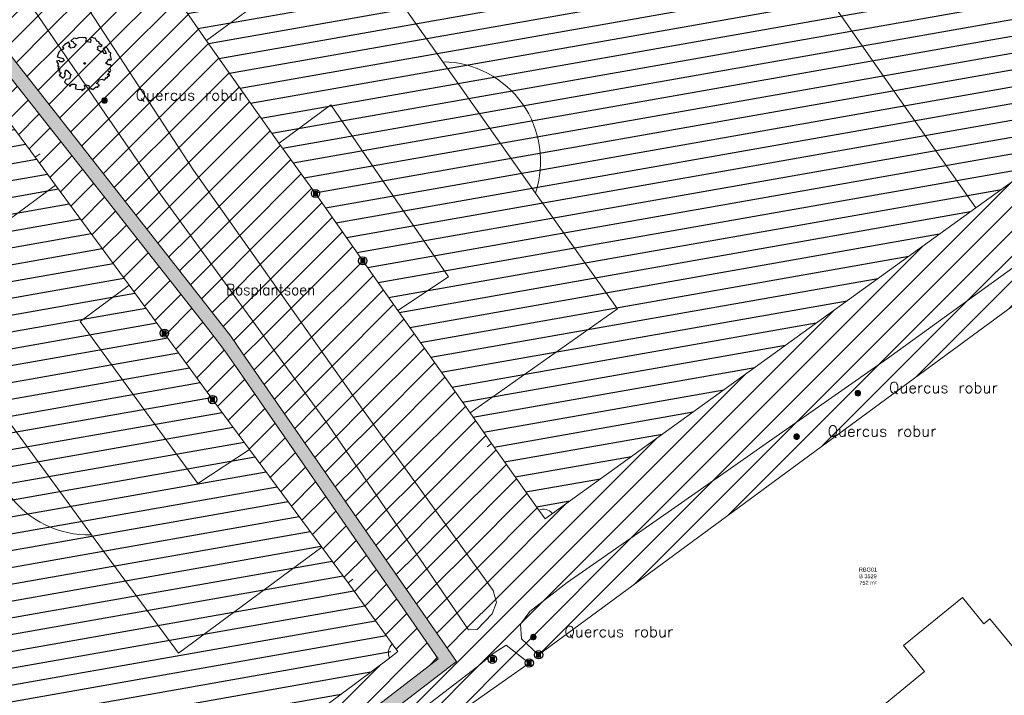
# Model space of a CAD drawing. Header units: metres. Extents: x 102852 to 107197, y 385458 to 392889.
# Tile 28 of 50: x 106858 to 106947, y 392603 to 392665. Entities that reach past the tile are written whole.
import ezdxf
from ezdxf.enums import TextEntityAlignment as Align

# ---------------------------------------------------------------- set-up
doc = ezdxf.new("R2010")
doc.units = ezdxf.units.M
for name, color, linetype, lineweight in [('0-BEPLANTING', 14, 'Continuous', 30), ('0-GRAS OM SPORTVELDEN', 2, 'Continuous', 30), ('0-GRAS SPORTVELDEN', 3, 'Continuous', 30), ('0-VERHARDING', 5, 'Continuous', 30), ('_alg-maatvoering', 7, 'Continuous', 0), ('B-WE-GR-BOOM-S', 90, 'Continuous', 30), ('B-WE-GR-STRUIK-G', 90, 'Continuous', 13), ('B-WE-IE-MEUBILAIR_WEGMEUBILAIR-S', 7, 'Continuous', 30), ('B-WE-KG-GRENS-T18', 10, 'Continuous', 13), ('B-WE-OG-TOPOGRAFIE_BEBOUWING-G', 8, 'Continuous', 13), ('B-WE-VH-KANTVERHARDING-G', 60, 'Continuous', 13), ('B-WE-VW-MARKERING_LANGS_STREEP_DOORGETROKKEN-G', 7, 'Continuous', 13), ('Bomen', 84, 'Continuous', 0), ('Boomsoort', 10, 'Continuous', 0), ('N-WE-IE-TERREINAFSCHEIDING_KUNSTMATIG_HEKWERK-G', 6, 'Continuous', 0), ('X-XX-AL-VERWIJZING-S', 7, 'Continuous', 30)]:
    doc.layers.add(name, color=color, linetype=linetype, lineweight=lineweight)
doc.styles.add('NLCS-ISO', font='NLCS-ISO.ttf')
doc.styles.add('NLCS-ISO-M200-T25', font='NLCS-ISO.ttf', dxfattribs={"height": 0.5})
doc.styles.add('NLCS-ISO-T25', font='NLCS-ISO.ttf')
doc.styles.add('Style-STANDARD', font='STANDARD.shx')
doc.styles.add('Style-txt', font='txt.shx')
pattern_1 = [(45, (0, 0), (-1.122532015, 1.122532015), [])]

# ---------------------------------------------------------------- blocks, each defined once
blk = doc.blocks.new('kadata_3')
at = {"layer": 'B-WE-OG-TOPOGRAFIE_BEBOUWING-G', "flags": 128}
blk.add_lwpolyline([(106944.939, 392609.802), (106942.993, 392612.188), (106937.646, 392607.827), (106939.568, 392605.47), (106934.626, 392601.439), (106937.27, 392598.18), (106940.44, 392594.311), (106945.33, 392598.3), (106947.39, 392595.74), (106952.84, 392600.21), (106950.76, 392602.74), (106951.3, 392603.19), (106950.03, 392604.73), (106945.482, 392610.245), (106944.939, 392609.802)], dxfattribs=at)
at = {"layer": 'B-WE-KG-GRENS-T18', "insert": (106934.437, 392614.108), "char_height": 0.36, "attachment_point": 5, "style": 'NLCS-ISO-T25'}
blk.add_mtext('\\fArial|b0|i0|c00|p39;RBG01\\PB 3529\\P752 m²', dxfattribs=at)
blk = doc.blocks.new('SIE-WEG_PAAL_VAST_8')
blk.add_hatch(color=256).paths.add_polyline_path([(-0.37, -0.37), (-0.37, 0.37), (0.37, 0.37), (0.37, -0.37)])
blk.add_circle((0, 0), 0.75)
blk.add_3dface([(0.37, 0.37), (-0.37, 0.37), (-0.37, -0.37), (0.37, -0.37)])
at = {"style": 'NLCS-ISO'}
blk.add_attdef('TYPE', (0, 0), '', height=1.75, dxfattribs=at)
blk = doc.blocks.new('SGR-BOOM_06_11')
at = {"linetype": 'Continuous', "flags": 128}
blk.add_lwpolyline([(2.7, 3.52), (2.53, 3.94), (2.2, 4.06), (1.94, 4.52), (1.27, 4.69), (0.86, 4.52), (1.11, 4.27), (1.06, 3.81), (0.23, 3.98), (0.35, 4.32), (0.18, 4.69), (-0.15, 4.61), (-0.49, 4.69), (-1.15, 4.65), (-1.49, 4.48), (-1.95, 4.57), (-2.54, 4.11), (-2.12, 3.9), (-1.99, 3.64), (-1.58, 3.44), (-1.99, 2.89), (-2.54, 2.77), (-2.92, 3.1), (-2.62, 3.22), (-2.87, 3.86), (-3.63, 3.43), (-4, 3.02), (-3.79, 2.85), (-4, 2.51), (-4.42, 2.35), (-4.72, 2.05), (-5.01, 1.21), (-3.88, 0.92), (-3.71, 0.54), (-4, 0.29), (-4.51, 0.29), (-4.6, 0.56), (-5.09, 0.38), (-4.76, -0.17), (-4.93, -0.38), (-4.72, -0.54), (-4.88, -1.01), (-4.53, -1.18), (-4.72, -1.55), (-4.42, -1.59), (-4.29, -1.71), (-4.62, -2.11), (-3.92, -2.68), (-3.67, -2.43), (-3.46, -1.97), (-3.63, -1.76), (-3.42, -1.17), (-3.12, -1.34), (-2.79, -1.76), (-2.5, -2.01), (-2.79, -2.81), (-3.42, -2.93), (-3.67, -3.39), (-3.33, -3.77), (-2.83, -3.9), (-2.77, -4.02), (-2.71, -4.15), (-2.33, -3.73), (-1.83, -3.73), (-1.57, -3.9), (-1.7, -4.27), (-1.7, -4.61), (-1.15, -4.74), (-0.61, -4.69), (-0.49, -4.94), (-0.23, -4.65), (0.1, -4.48), (-0.06, -4.01), (0.27, -3.9), (0.77, -4.02), (0.86, -4.61), (1.15, -4.57), (1.44, -4.74), (2.07, -4.23), (2.37, -4.36), (2.32, -4.15), (2.66, -3.98), (2.41, -3.73), (2.11, -3.64), (2.57, -3.23), (2.62, -2.98), (3.16, -2.85), (3.54, -3.06), (3.79, -2.81), (3.77, -2.63), (4.12, -2.63), (4.12, -2.39), (4.46, -2.26), (4.46, -2.05), (4.08, -2.05), (4.54, -1.59), (4.25, -1.42), (4.63, -1.55), (4.75, -1.26), (4.54, -0.92), (4.84, -0.46), (4.67, -0.25), (4.25, -0.25), (3.75, 0.08), (4.08, 0.29), (4.38, 0.84), (4.54, 0.59), (4.88, 0.71), (4.67, 1.43), (4.71, 1.89), (4.5, 1.97), (4.16, 2.64), (3.83, 3.01), (3.37, 2.6), (3.66, 2.43), (3.91, 1.8), (3.54, 1.72), (3.33, 2.14), (2.99, 2.05), (2.66, 2.31), (2.24, 2.51), (2.45, 2.68), (2.32, 2.93), (2.53, 3.18), (2.87, 3.06), (3.16, 3.23)], close=True, dxfattribs=at)
blk.add_circle((0, 0), 0.15)
at = {"style": 'NLCS-ISO-M200-T25'}
blk.add_attdef('TYPE', (0, 0), '', height=1.8, dxfattribs=at)
blk = doc.blocks.new('MPOLYGON_85')
at = {"layer": 'Bomen', "flags": 128}
for points in [[(106865.042, 392657.339), (106865.019, 392657.296), (106865.481, 392657.296)], [(106865.073, 392657.377), (106865.042, 392657.339), (106865.458, 392657.339)], [(106865.042, 392657.339), (106865.458, 392657.339), (106865.481, 392657.296)], [(106865.111, 392657.408), (106865.073, 392657.377), (106865.427, 392657.377)], [(106865.073, 392657.377), (106865.427, 392657.377), (106865.458, 392657.339)], [(106865.154, 392657.431), (106865.111, 392657.408), (106865.389, 392657.408)], [(106865.111, 392657.408), (106865.389, 392657.408), (106865.427, 392657.377)], [(106865.201, 392657.445), (106865.154, 392657.431), (106865.346, 392657.431)], [(106865.154, 392657.431), (106865.346, 392657.431), (106865.389, 392657.408)], [(106865.25, 392657.45), (106865.201, 392657.445), (106865.299, 392657.445)], [(106865.201, 392657.445), (106865.299, 392657.445), (106865.346, 392657.431)], [(106865.005, 392657.249), (106865, 392657.2), (106865.5, 392657.2)], [(106865, 392657.2), (106865.005, 392657.151), (106865.495, 392657.151)], [(106865, 392657.2), (106865.5, 392657.2), (106865.495, 392657.151)], [(106865.019, 392657.296), (106865.005, 392657.249), (106865.495, 392657.249)], [(106865.005, 392657.249), (106865.495, 392657.249), (106865.5, 392657.2)], [(106865.005, 392657.151), (106865.019, 392657.104), (106865.481, 392657.104)], [(106865.005, 392657.151), (106865.495, 392657.151), (106865.481, 392657.104)], [(106865.019, 392657.296), (106865.481, 392657.296), (106865.495, 392657.249)], [(106865.019, 392657.104), (106865.042, 392657.061), (106865.458, 392657.061)], [(106865.019, 392657.104), (106865.481, 392657.104), (106865.458, 392657.061)], [(106865.042, 392657.061), (106865.073, 392657.023), (106865.427, 392657.023)], [(106865.042, 392657.061), (106865.458, 392657.061), (106865.427, 392657.023)], [(106865.073, 392657.023), (106865.111, 392656.992), (106865.389, 392656.992)], [(106865.073, 392657.023), (106865.427, 392657.023), (106865.389, 392656.992)], [(106865.111, 392656.992), (106865.154, 392656.969), (106865.346, 392656.969)], [(106865.111, 392656.992), (106865.389, 392656.992), (106865.346, 392656.969)], [(106865.154, 392656.969), (106865.201, 392656.955), (106865.299, 392656.955)], [(106865.154, 392656.969), (106865.346, 392656.969), (106865.299, 392656.955)], [(106865.201, 392656.955), (106865.299, 392656.955), (106865.25, 392656.95)]]:
    blk.add_lwpolyline(points, close=True, dxfattribs=at)
at = {"layer": 'Bomen', "color": 74, "true_color": 0x55aa00, "flags": 128}
for points in [[(106865.019, 392657.296), (106865.042, 392657.339)], [(106865.042, 392657.339), (106865.073, 392657.377)], [(106865.073, 392657.377), (106865.111, 392657.408)], [(106865.111, 392657.408), (106865.154, 392657.431)], [(106865.154, 392657.431), (106865.201, 392657.445)], [(106865.201, 392657.445), (106865.25, 392657.45)], [(106865.25, 392657.45), (106865.299, 392657.445)], [(106865.299, 392657.445), (106865.346, 392657.431)], [(106865.346, 392657.431), (106865.389, 392657.408)], [(106865.389, 392657.408), (106865.427, 392657.377)], [(106865.427, 392657.377), (106865.458, 392657.339)], [(106865.458, 392657.339), (106865.481, 392657.296)], [(106865, 392657.2), (106865.005, 392657.249)], [(106865.005, 392657.151), (106865, 392657.2)], [(106865.005, 392657.249), (106865.019, 392657.296)], [(106865.019, 392657.104), (106865.005, 392657.151)], [(106865.042, 392657.061), (106865.019, 392657.104)], [(106865.073, 392657.023), (106865.042, 392657.061)], [(106865.111, 392656.992), (106865.073, 392657.023)], [(106865.154, 392656.969), (106865.111, 392656.992)], [(106865.201, 392656.955), (106865.154, 392656.969)], [(106865.25, 392656.95), (106865.201, 392656.955)], [(106865.299, 392656.955), (106865.25, 392656.95)], [(106865.346, 392656.969), (106865.299, 392656.955)], [(106865.389, 392656.992), (106865.346, 392656.969)], [(106865.427, 392657.023), (106865.389, 392656.992)], [(106865.458, 392657.061), (106865.427, 392657.023)], [(106865.481, 392657.104), (106865.458, 392657.061)], [(106865.481, 392657.296), (106865.495, 392657.249)], [(106865.495, 392657.151), (106865.481, 392657.104)], [(106865.495, 392657.249), (106865.5, 392657.2)], [(106865.5, 392657.2), (106865.495, 392657.151)]]:
    blk.add_lwpolyline(points, dxfattribs=at)
at = {"layer": 'Bomen'}
for points in [[(106865.042, 392657.339), (106865.019, 392657.296), (106865.481, 392657.296)], [(106865.073, 392657.377), (106865.042, 392657.339), (106865.458, 392657.339)], [(106865.042, 392657.339), (106865.458, 392657.339), (106865.481, 392657.296)], [(106865.111, 392657.408), (106865.073, 392657.377), (106865.427, 392657.377)], [(106865.073, 392657.377), (106865.427, 392657.377), (106865.458, 392657.339)], [(106865.154, 392657.431), (106865.111, 392657.408), (106865.389, 392657.408)], [(106865.111, 392657.408), (106865.389, 392657.408), (106865.427, 392657.377)], [(106865.201, 392657.445), (106865.154, 392657.431), (106865.346, 392657.431)], [(106865.154, 392657.431), (106865.346, 392657.431), (106865.389, 392657.408)], [(106865.25, 392657.45), (106865.201, 392657.445), (106865.299, 392657.445)], [(106865.201, 392657.445), (106865.299, 392657.445), (106865.346, 392657.431)], [(106865.005, 392657.249), (106865, 392657.2), (106865.5, 392657.2)], [(106865.019, 392657.296), (106865.005, 392657.249), (106865.495, 392657.249)], [(106865.005, 392657.249), (106865.495, 392657.249), (106865.5, 392657.2)], [(106865.019, 392657.296), (106865.481, 392657.296), (106865.495, 392657.249)]]:
    blk.add_solid(points, dxfattribs=at)
at = {"layer": 'Bomen', "extrusion": (0, 0, -1)}
for points in [[(-106865, 392657.2), (-106865.005, 392657.151), (-106865.495, 392657.151)], [(-106865, 392657.2), (-106865.5, 392657.2), (-106865.495, 392657.151)], [(-106865.005, 392657.151), (-106865.019, 392657.104), (-106865.481, 392657.104)], [(-106865.005, 392657.151), (-106865.495, 392657.151), (-106865.481, 392657.104)], [(-106865.019, 392657.104), (-106865.042, 392657.061), (-106865.458, 392657.061)], [(-106865.019, 392657.104), (-106865.481, 392657.104), (-106865.458, 392657.061)], [(-106865.042, 392657.061), (-106865.073, 392657.023), (-106865.427, 392657.023)], [(-106865.042, 392657.061), (-106865.458, 392657.061), (-106865.427, 392657.023)], [(-106865.073, 392657.023), (-106865.111, 392656.992), (-106865.389, 392656.992)], [(-106865.073, 392657.023), (-106865.427, 392657.023), (-106865.389, 392656.992)], [(-106865.111, 392656.992), (-106865.154, 392656.969), (-106865.346, 392656.969)], [(-106865.111, 392656.992), (-106865.389, 392656.992), (-106865.346, 392656.969)], [(-106865.154, 392656.969), (-106865.201, 392656.955), (-106865.299, 392656.955)], [(-106865.154, 392656.969), (-106865.346, 392656.969), (-106865.299, 392656.955)], [(-106865.201, 392656.955), (-106865.299, 392656.955), (-106865.25, 392656.95)]]:
    blk.add_solid(points, dxfattribs=at)
blk = doc.blocks.new('MPOLYGON_144')
at = {"layer": 'Bomen', "flags": 128}
for points in [[(106903.87, 392608.647), (106903.865, 392608.598), (106904.365, 392608.598)], [(106903.865, 392608.598), (106903.87, 392608.55), (106904.36, 392608.55)], [(106903.865, 392608.598), (106904.365, 392608.598), (106904.36, 392608.55)], [(106903.884, 392608.694), (106903.87, 392608.647), (106904.36, 392608.647)], [(106903.87, 392608.647), (106904.36, 392608.647), (106904.365, 392608.598)], [(106903.87, 392608.55), (106903.884, 392608.503), (106904.346, 392608.503)], [(106903.87, 392608.55), (106904.36, 392608.55), (106904.346, 392608.503)], [(106903.907, 392608.737), (106903.884, 392608.694), (106904.346, 392608.694)], [(106903.884, 392608.694), (106904.346, 392608.694), (106904.36, 392608.647)], [(106903.884, 392608.503), (106903.907, 392608.46), (106904.323, 392608.46)], [(106903.884, 392608.503), (106904.346, 392608.503), (106904.323, 392608.46)], [(106903.938, 392608.775), (106903.907, 392608.737), (106904.323, 392608.737)], [(106903.907, 392608.737), (106904.323, 392608.737), (106904.346, 392608.694)], [(106903.907, 392608.46), (106903.938, 392608.422), (106904.292, 392608.422)], [(106903.907, 392608.46), (106904.323, 392608.46), (106904.292, 392608.422)], [(106903.976, 392608.806), (106903.938, 392608.775), (106904.292, 392608.775)], [(106903.938, 392608.775), (106904.292, 392608.775), (106904.323, 392608.737)], [(106903.938, 392608.422), (106903.976, 392608.391), (106904.254, 392608.391)], [(106903.938, 392608.422), (106904.292, 392608.422), (106904.254, 392608.391)], [(106904.02, 392608.829), (106903.976, 392608.806), (106904.254, 392608.806)], [(106903.976, 392608.806), (106904.254, 392608.806), (106904.292, 392608.775)], [(106903.976, 392608.391), (106904.02, 392608.368), (106904.211, 392608.368)], [(106903.976, 392608.391), (106904.254, 392608.391), (106904.211, 392608.368)], [(106904.066, 392608.844), (106904.02, 392608.829), (106904.211, 392608.829)], [(106904.02, 392608.829), (106904.211, 392608.829), (106904.254, 392608.806)], [(106904.02, 392608.368), (106904.066, 392608.353), (106904.164, 392608.353)], [(106904.02, 392608.368), (106904.211, 392608.368), (106904.164, 392608.353)], [(106904.115, 392608.848), (106904.066, 392608.844), (106904.164, 392608.844)], [(106904.066, 392608.844), (106904.164, 392608.844), (106904.211, 392608.829)], [(106904.066, 392608.353), (106904.164, 392608.353), (106904.115, 392608.348)]]:
    blk.add_lwpolyline(points, close=True, dxfattribs=at)
at = {"layer": 'Bomen', "color": 74, "true_color": 0x55aa00, "flags": 128}
for points in [[(106903.865, 392608.598), (106903.87, 392608.647)], [(106903.87, 392608.55), (106903.865, 392608.598)], [(106903.87, 392608.647), (106903.884, 392608.694)], [(106903.884, 392608.503), (106903.87, 392608.55)], [(106903.884, 392608.694), (106903.907, 392608.737)], [(106903.907, 392608.46), (106903.884, 392608.503)], [(106903.907, 392608.737), (106903.938, 392608.775)], [(106903.938, 392608.422), (106903.907, 392608.46)], [(106903.938, 392608.775), (106903.976, 392608.806)], [(106903.976, 392608.391), (106903.938, 392608.422)], [(106903.976, 392608.806), (106904.02, 392608.829)], [(106904.02, 392608.368), (106903.976, 392608.391)], [(106904.02, 392608.829), (106904.066, 392608.844)], [(106904.066, 392608.353), (106904.02, 392608.368)], [(106904.066, 392608.844), (106904.115, 392608.848)], [(106904.115, 392608.348), (106904.066, 392608.353)], [(106904.115, 392608.848), (106904.164, 392608.844)], [(106904.164, 392608.353), (106904.115, 392608.348)], [(106904.164, 392608.844), (106904.211, 392608.829)], [(106904.211, 392608.368), (106904.164, 392608.353)], [(106904.211, 392608.829), (106904.254, 392608.806)], [(106904.254, 392608.391), (106904.211, 392608.368)], [(106904.254, 392608.806), (106904.292, 392608.775)], [(106904.292, 392608.422), (106904.254, 392608.391)], [(106904.292, 392608.775), (106904.323, 392608.737)], [(106904.323, 392608.46), (106904.292, 392608.422)], [(106904.323, 392608.737), (106904.346, 392608.694)], [(106904.346, 392608.503), (106904.323, 392608.46)], [(106904.346, 392608.694), (106904.36, 392608.647)], [(106904.36, 392608.55), (106904.346, 392608.503)], [(106904.36, 392608.647), (106904.365, 392608.598)], [(106904.365, 392608.598), (106904.36, 392608.55)]]:
    blk.add_lwpolyline(points, dxfattribs=at)
at = {"layer": 'Bomen'}
for points in [[(106903.87, 392608.647), (106903.865, 392608.598), (106904.365, 392608.598)], [(106903.884, 392608.694), (106903.87, 392608.647), (106904.36, 392608.647)], [(106903.87, 392608.647), (106904.36, 392608.647), (106904.365, 392608.598)], [(106903.907, 392608.737), (106903.884, 392608.694), (106904.346, 392608.694)], [(106903.884, 392608.694), (106904.346, 392608.694), (106904.36, 392608.647)], [(106903.938, 392608.775), (106903.907, 392608.737), (106904.323, 392608.737)], [(106903.907, 392608.737), (106904.323, 392608.737), (106904.346, 392608.694)], [(106903.976, 392608.806), (106903.938, 392608.775), (106904.292, 392608.775)], [(106903.938, 392608.775), (106904.292, 392608.775), (106904.323, 392608.737)], [(106904.02, 392608.829), (106903.976, 392608.806), (106904.254, 392608.806)], [(106903.976, 392608.806), (106904.254, 392608.806), (106904.292, 392608.775)], [(106904.066, 392608.844), (106904.02, 392608.829), (106904.211, 392608.829)], [(106904.02, 392608.829), (106904.211, 392608.829), (106904.254, 392608.806)], [(106904.115, 392608.848), (106904.066, 392608.844), (106904.164, 392608.844)], [(106904.066, 392608.844), (106904.164, 392608.844), (106904.211, 392608.829)]]:
    blk.add_solid(points, dxfattribs=at)
at = {"layer": 'Bomen', "extrusion": (0, 0, -1)}
for points in [[(-106903.865, 392608.598), (-106903.87, 392608.55), (-106904.36, 392608.55)], [(-106903.865, 392608.598), (-106904.365, 392608.598), (-106904.36, 392608.55)], [(-106903.87, 392608.55), (-106903.884, 392608.503), (-106904.346, 392608.503)], [(-106903.87, 392608.55), (-106904.36, 392608.55), (-106904.346, 392608.503)], [(-106903.884, 392608.503), (-106903.907, 392608.46), (-106904.323, 392608.46)], [(-106903.884, 392608.503), (-106904.346, 392608.503), (-106904.323, 392608.46)], [(-106903.907, 392608.46), (-106903.938, 392608.422), (-106904.292, 392608.422)], [(-106903.907, 392608.46), (-106904.323, 392608.46), (-106904.292, 392608.422)], [(-106903.938, 392608.422), (-106903.976, 392608.391), (-106904.254, 392608.391)], [(-106903.938, 392608.422), (-106904.292, 392608.422), (-106904.254, 392608.391)], [(-106903.976, 392608.391), (-106904.02, 392608.368), (-106904.211, 392608.368)], [(-106903.976, 392608.391), (-106904.254, 392608.391), (-106904.211, 392608.368)], [(-106904.02, 392608.368), (-106904.066, 392608.353), (-106904.164, 392608.353)], [(-106904.02, 392608.368), (-106904.211, 392608.368), (-106904.164, 392608.353)], [(-106904.066, 392608.353), (-106904.164, 392608.353), (-106904.115, 392608.348)]]:
    blk.add_solid(points, dxfattribs=at)
blk = doc.blocks.new('MPOLYGON_145')
at = {"layer": 'Bomen', "flags": 128}
for points in [[(106927.968, 392627.004), (106927.919, 392626.999), (106928.016, 392626.999)], [(106927.722, 392626.803), (106927.718, 392626.754), (106928.218, 392626.754)], [(106927.718, 392626.754), (106927.722, 392626.705), (106928.213, 392626.705)], [(106927.718, 392626.754), (106928.218, 392626.754), (106928.213, 392626.705)], [(106927.737, 392626.849), (106927.722, 392626.803), (106928.213, 392626.803)], [(106927.722, 392626.803), (106928.213, 392626.803), (106928.218, 392626.754)], [(106927.722, 392626.705), (106927.737, 392626.658), (106928.199, 392626.658)], [(106927.722, 392626.705), (106928.213, 392626.705), (106928.199, 392626.658)], [(106927.76, 392626.893), (106927.737, 392626.849), (106928.199, 392626.849)], [(106927.737, 392626.849), (106928.199, 392626.849), (106928.213, 392626.803)], [(106927.737, 392626.658), (106927.76, 392626.615), (106928.176, 392626.615)], [(106927.737, 392626.658), (106928.199, 392626.658), (106928.176, 392626.615)], [(106927.791, 392626.931), (106927.76, 392626.893), (106928.176, 392626.893)], [(106927.76, 392626.893), (106928.176, 392626.893), (106928.199, 392626.849)], [(106927.76, 392626.615), (106927.791, 392626.577), (106928.144, 392626.577)], [(106927.76, 392626.615), (106928.176, 392626.615), (106928.144, 392626.577)], [(106927.829, 392626.962), (106927.791, 392626.931), (106928.144, 392626.931)], [(106927.791, 392626.931), (106928.144, 392626.931), (106928.176, 392626.893)], [(106927.791, 392626.577), (106927.829, 392626.546), (106928.107, 392626.546)], [(106927.791, 392626.577), (106928.144, 392626.577), (106928.107, 392626.546)], [(106927.872, 392626.985), (106927.829, 392626.962), (106928.107, 392626.962)], [(106927.829, 392626.962), (106928.107, 392626.962), (106928.144, 392626.931)], [(106927.829, 392626.546), (106927.872, 392626.523), (106928.063, 392626.523)], [(106927.829, 392626.546), (106928.107, 392626.546), (106928.063, 392626.523)], [(106927.919, 392626.999), (106927.872, 392626.985), (106928.063, 392626.985)], [(106927.872, 392626.985), (106928.063, 392626.985), (106928.107, 392626.962)], [(106927.872, 392626.523), (106927.919, 392626.509), (106928.016, 392626.509)], [(106927.872, 392626.523), (106928.063, 392626.523), (106928.016, 392626.509)], [(106927.919, 392626.999), (106928.016, 392626.999), (106928.063, 392626.985)], [(106927.919, 392626.509), (106928.016, 392626.509), (106927.968, 392626.504)]]:
    blk.add_lwpolyline(points, close=True, dxfattribs=at)
at = {"layer": 'Bomen', "color": 74, "true_color": 0x55aa00, "flags": 128}
for points in [[(106927.919, 392626.999), (106927.968, 392627.004)], [(106927.968, 392627.004), (106928.016, 392626.999)], [(106927.718, 392626.754), (106927.722, 392626.803)], [(106927.722, 392626.705), (106927.718, 392626.754)], [(106927.722, 392626.803), (106927.737, 392626.849)], [(106927.737, 392626.658), (106927.722, 392626.705)], [(106927.737, 392626.849), (106927.76, 392626.893)], [(106927.76, 392626.615), (106927.737, 392626.658)], [(106927.76, 392626.893), (106927.791, 392626.931)], [(106927.791, 392626.577), (106927.76, 392626.615)], [(106927.791, 392626.931), (106927.829, 392626.962)], [(106927.829, 392626.546), (106927.791, 392626.577)], [(106927.829, 392626.962), (106927.872, 392626.985)], [(106927.872, 392626.523), (106927.829, 392626.546)], [(106927.872, 392626.985), (106927.919, 392626.999)], [(106927.919, 392626.509), (106927.872, 392626.523)], [(106927.968, 392626.504), (106927.919, 392626.509)], [(106928.016, 392626.509), (106927.968, 392626.504)], [(106928.016, 392626.999), (106928.063, 392626.985)], [(106928.063, 392626.523), (106928.016, 392626.509)], [(106928.063, 392626.985), (106928.107, 392626.962)], [(106928.107, 392626.546), (106928.063, 392626.523)], [(106928.107, 392626.962), (106928.144, 392626.931)], [(106928.144, 392626.577), (106928.107, 392626.546)], [(106928.144, 392626.931), (106928.176, 392626.893)], [(106928.176, 392626.615), (106928.144, 392626.577)], [(106928.176, 392626.893), (106928.199, 392626.849)], [(106928.199, 392626.658), (106928.176, 392626.615)], [(106928.199, 392626.849), (106928.213, 392626.803)], [(106928.213, 392626.705), (106928.199, 392626.658)], [(106928.213, 392626.803), (106928.218, 392626.754)], [(106928.218, 392626.754), (106928.213, 392626.705)]]:
    blk.add_lwpolyline(points, dxfattribs=at)
at = {"layer": 'Bomen'}
for points in [[(106927.968, 392627.004), (106927.919, 392626.999), (106928.016, 392626.999)], [(106927.722, 392626.803), (106927.718, 392626.754), (106928.218, 392626.754)], [(106927.737, 392626.849), (106927.722, 392626.803), (106928.213, 392626.803)], [(106927.722, 392626.803), (106928.213, 392626.803), (106928.218, 392626.754)], [(106927.76, 392626.893), (106927.737, 392626.849), (106928.199, 392626.849)], [(106927.737, 392626.849), (106928.199, 392626.849), (106928.213, 392626.803)], [(106927.791, 392626.931), (106927.76, 392626.893), (106928.176, 392626.893)], [(106927.76, 392626.893), (106928.176, 392626.893), (106928.199, 392626.849)], [(106927.829, 392626.962), (106927.791, 392626.931), (106928.144, 392626.931)], [(106927.791, 392626.931), (106928.144, 392626.931), (106928.176, 392626.893)], [(106927.872, 392626.985), (106927.829, 392626.962), (106928.107, 392626.962)], [(106927.829, 392626.962), (106928.107, 392626.962), (106928.144, 392626.931)], [(106927.919, 392626.999), (106927.872, 392626.985), (106928.063, 392626.985)], [(106927.872, 392626.985), (106928.063, 392626.985), (106928.107, 392626.962)], [(106927.919, 392626.999), (106928.016, 392626.999), (106928.063, 392626.985)]]:
    blk.add_solid(points, dxfattribs=at)
at = {"layer": 'Bomen', "extrusion": (0, 0, -1)}
for points in [[(-106927.718, 392626.754), (-106927.722, 392626.705), (-106928.213, 392626.705)], [(-106927.718, 392626.754), (-106928.218, 392626.754), (-106928.213, 392626.705)], [(-106927.722, 392626.705), (-106927.737, 392626.658), (-106928.199, 392626.658)], [(-106927.722, 392626.705), (-106928.213, 392626.705), (-106928.199, 392626.658)], [(-106927.737, 392626.658), (-106927.76, 392626.615), (-106928.176, 392626.615)], [(-106927.737, 392626.658), (-106928.199, 392626.658), (-106928.176, 392626.615)], [(-106927.76, 392626.615), (-106927.791, 392626.577), (-106928.144, 392626.577)], [(-106927.76, 392626.615), (-106928.176, 392626.615), (-106928.144, 392626.577)], [(-106927.791, 392626.577), (-106927.829, 392626.546), (-106928.107, 392626.546)], [(-106927.791, 392626.577), (-106928.144, 392626.577), (-106928.107, 392626.546)], [(-106927.829, 392626.546), (-106927.872, 392626.523), (-106928.063, 392626.523)], [(-106927.829, 392626.546), (-106928.107, 392626.546), (-106928.063, 392626.523)], [(-106927.872, 392626.523), (-106927.919, 392626.509), (-106928.016, 392626.509)], [(-106927.872, 392626.523), (-106928.063, 392626.523), (-106928.016, 392626.509)], [(-106927.919, 392626.509), (-106928.016, 392626.509), (-106927.968, 392626.504)]]:
    blk.add_solid(points, dxfattribs=at)
blk = doc.blocks.new('MPOLYGON_170')
at = {"layer": 'Bomen', "flags": 128}
for points in [[(106933.274, 392630.741), (106933.27, 392630.692), (106933.77, 392630.692)], [(106933.27, 392630.692), (106933.274, 392630.643), (106933.765, 392630.643)], [(106933.27, 392630.692), (106933.77, 392630.692), (106933.765, 392630.643)], [(106933.289, 392630.788), (106933.274, 392630.741), (106933.765, 392630.741)], [(106933.274, 392630.741), (106933.765, 392630.741), (106933.77, 392630.692)], [(106933.274, 392630.643), (106933.289, 392630.596), (106933.751, 392630.596)], [(106933.274, 392630.643), (106933.765, 392630.643), (106933.751, 392630.596)], [(106933.312, 392630.831), (106933.289, 392630.788), (106933.751, 392630.788)], [(106933.289, 392630.788), (106933.751, 392630.788), (106933.765, 392630.741)], [(106933.289, 392630.596), (106933.312, 392630.553), (106933.727, 392630.553)], [(106933.289, 392630.596), (106933.751, 392630.596), (106933.727, 392630.553)], [(106933.343, 392630.869), (106933.312, 392630.831), (106933.727, 392630.831)], [(106933.312, 392630.831), (106933.727, 392630.831), (106933.751, 392630.788)], [(106933.381, 392630.9), (106933.343, 392630.869), (106933.696, 392630.869)], [(106933.343, 392630.869), (106933.696, 392630.869), (106933.727, 392630.831)], [(106933.424, 392630.923), (106933.381, 392630.9), (106933.658, 392630.9)], [(106933.381, 392630.9), (106933.658, 392630.9), (106933.696, 392630.869)], [(106933.471, 392630.937), (106933.424, 392630.923), (106933.615, 392630.923)], [(106933.424, 392630.923), (106933.615, 392630.923), (106933.658, 392630.9)], [(106933.52, 392630.942), (106933.471, 392630.937), (106933.568, 392630.937)], [(106933.471, 392630.937), (106933.568, 392630.937), (106933.615, 392630.923)], [(106933.312, 392630.553), (106933.343, 392630.515), (106933.696, 392630.515)], [(106933.312, 392630.553), (106933.727, 392630.553), (106933.696, 392630.515)], [(106933.343, 392630.515), (106933.381, 392630.484), (106933.658, 392630.484)], [(106933.343, 392630.515), (106933.696, 392630.515), (106933.658, 392630.484)], [(106933.381, 392630.484), (106933.424, 392630.461), (106933.615, 392630.461)], [(106933.381, 392630.484), (106933.658, 392630.484), (106933.615, 392630.461)], [(106933.424, 392630.461), (106933.471, 392630.447), (106933.568, 392630.447)], [(106933.424, 392630.461), (106933.615, 392630.461), (106933.568, 392630.447)], [(106933.471, 392630.447), (106933.568, 392630.447), (106933.52, 392630.442)]]:
    blk.add_lwpolyline(points, close=True, dxfattribs=at)
at = {"layer": 'Bomen', "color": 74, "true_color": 0x55aa00, "flags": 128}
for points in [[(106933.27, 392630.692), (106933.274, 392630.741)], [(106933.274, 392630.643), (106933.27, 392630.692)], [(106933.274, 392630.741), (106933.289, 392630.788)], [(106933.289, 392630.596), (106933.274, 392630.643)], [(106933.289, 392630.788), (106933.312, 392630.831)], [(106933.312, 392630.553), (106933.289, 392630.596)], [(106933.312, 392630.831), (106933.343, 392630.869)], [(106933.343, 392630.869), (106933.381, 392630.9)], [(106933.381, 392630.9), (106933.424, 392630.923)], [(106933.424, 392630.923), (106933.471, 392630.937)], [(106933.471, 392630.937), (106933.52, 392630.942)], [(106933.52, 392630.942), (106933.568, 392630.937)], [(106933.568, 392630.937), (106933.615, 392630.923)], [(106933.615, 392630.923), (106933.658, 392630.9)], [(106933.658, 392630.9), (106933.696, 392630.869)], [(106933.696, 392630.869), (106933.727, 392630.831)], [(106933.727, 392630.831), (106933.751, 392630.788)], [(106933.751, 392630.596), (106933.727, 392630.553)], [(106933.751, 392630.788), (106933.765, 392630.741)], [(106933.765, 392630.643), (106933.751, 392630.596)], [(106933.765, 392630.741), (106933.77, 392630.692)], [(106933.77, 392630.692), (106933.765, 392630.643)], [(106933.343, 392630.515), (106933.312, 392630.553)], [(106933.381, 392630.484), (106933.343, 392630.515)], [(106933.424, 392630.461), (106933.381, 392630.484)], [(106933.471, 392630.447), (106933.424, 392630.461)], [(106933.52, 392630.442), (106933.471, 392630.447)], [(106933.568, 392630.447), (106933.52, 392630.442)], [(106933.615, 392630.461), (106933.568, 392630.447)], [(106933.658, 392630.484), (106933.615, 392630.461)], [(106933.696, 392630.515), (106933.658, 392630.484)], [(106933.727, 392630.553), (106933.696, 392630.515)]]:
    blk.add_lwpolyline(points, dxfattribs=at)
at = {"layer": 'Bomen'}
for points in [[(106933.274, 392630.741), (106933.27, 392630.692), (106933.77, 392630.692)], [(106933.289, 392630.788), (106933.274, 392630.741), (106933.765, 392630.741)], [(106933.274, 392630.741), (106933.765, 392630.741), (106933.77, 392630.692)], [(106933.312, 392630.831), (106933.289, 392630.788), (106933.751, 392630.788)], [(106933.289, 392630.788), (106933.751, 392630.788), (106933.765, 392630.741)], [(106933.343, 392630.869), (106933.312, 392630.831), (106933.727, 392630.831)], [(106933.312, 392630.831), (106933.727, 392630.831), (106933.751, 392630.788)], [(106933.381, 392630.9), (106933.343, 392630.869), (106933.696, 392630.869)], [(106933.343, 392630.869), (106933.696, 392630.869), (106933.727, 392630.831)], [(106933.424, 392630.923), (106933.381, 392630.9), (106933.658, 392630.9)], [(106933.381, 392630.9), (106933.658, 392630.9), (106933.696, 392630.869)], [(106933.471, 392630.937), (106933.424, 392630.923), (106933.615, 392630.923)], [(106933.424, 392630.923), (106933.615, 392630.923), (106933.658, 392630.9)], [(106933.52, 392630.942), (106933.471, 392630.937), (106933.568, 392630.937)], [(106933.471, 392630.937), (106933.568, 392630.937), (106933.615, 392630.923)]]:
    blk.add_solid(points, dxfattribs=at)
at = {"layer": 'Bomen', "extrusion": (0, 0, -1)}
for points in [[(-106933.27, 392630.692), (-106933.274, 392630.643), (-106933.765, 392630.643)], [(-106933.27, 392630.692), (-106933.77, 392630.692), (-106933.765, 392630.643)], [(-106933.274, 392630.643), (-106933.289, 392630.596), (-106933.751, 392630.596)], [(-106933.274, 392630.643), (-106933.765, 392630.643), (-106933.751, 392630.596)], [(-106933.289, 392630.596), (-106933.312, 392630.553), (-106933.727, 392630.553)], [(-106933.289, 392630.596), (-106933.751, 392630.596), (-106933.727, 392630.553)], [(-106933.312, 392630.553), (-106933.343, 392630.515), (-106933.696, 392630.515)], [(-106933.312, 392630.553), (-106933.727, 392630.553), (-106933.696, 392630.515)], [(-106933.343, 392630.515), (-106933.381, 392630.484), (-106933.658, 392630.484)], [(-106933.343, 392630.515), (-106933.696, 392630.515), (-106933.658, 392630.484)], [(-106933.381, 392630.484), (-106933.424, 392630.461), (-106933.615, 392630.461)], [(-106933.381, 392630.484), (-106933.658, 392630.484), (-106933.615, 392630.461)], [(-106933.424, 392630.461), (-106933.471, 392630.447), (-106933.568, 392630.447)], [(-106933.424, 392630.461), (-106933.615, 392630.461), (-106933.568, 392630.447)], [(-106933.471, 392630.447), (-106933.568, 392630.447), (-106933.52, 392630.442)]]:
    blk.add_solid(points, dxfattribs=at)

msp = doc.modelspace()

# ---------------------------------------------------------------- hatches: boundary and pattern name
at = {"layer": '0-BEPLANTING'}
h = msp.add_hatch(dxfattribs=at)
h.set_pattern_fill('ANSI31', color=256, scale=0.1, pattern_type=2)
h.set_pattern_definition(pattern_1)
h.paths.add_polyline_path([(106998.581, 392690.463), (106952.793, 392740.301), (106950.705, 392737.868), (106950.889, 392737.153), (106953.733, 392733.32), (106960.615, 392724.181), (106965.244, 392716.882), (106979.372, 392695.915), (106984.066, 392688.126), (106988.445, 392681.751), (106990.971, 392678.2), (106991.871, 392676.707), (106992.186, 392675.379), (106991.668, 392674.672), (106991.445, 392674.63), (106989.261, 392673.028), (106972.977, 392660.91), (106962.469, 392653.065), (106949.32, 392643.306), (106936.222, 392633.828), (106916.62, 392620.133), (106907.182, 392613.538), (106903.803, 392610.925), (106902.957, 392609.757), (106903.038, 392608.434), (106904.59, 392606.996), (106936.588, 392630.547), (106990.017, 392669.794), (107005.292, 392680.831)])
h = msp.add_hatch(dxfattribs=at)
h.set_pattern_fill('ANSI31', color=256, scale=0.1, pattern_type=2)
h.set_pattern_definition(pattern_1)
h.paths.add_polyline_path([(106873.303, 392650.891), (106862.056, 392668.176), (106860.833, 392669.697), (106859.777, 392670.144), (106858.522, 392669.857), (106857.857, 392669.198), (106857.585, 392668.026), (106858.145, 392666.472), (106870.294, 392648.742), (106885.56, 392627.779), (106898.248, 392609.258), (106899.026, 392609.273), (106900.39, 392610.717), (106900.783, 392611.742), (106900.475, 392612.814), (106888.639, 392629.244)])
h = msp.add_hatch(dxfattribs=at)
h.set_pattern_fill('ANSI31', color=256, scale=0.1, pattern_type=2)
h.set_pattern_definition(pattern_1)
h.paths.add_polyline_path([(106719.632, 392514.245), (106718.938, 392514.99), (106718.18, 392514.849), (106716.754, 392513.849), (106712.076, 392510.359), (106711.573, 392510.138), (106701.692, 392517.539), (106697.188, 392521.135), (106696.202, 392522.772), (106696.322, 392524.316), (106699.222, 392528.246), (106697.274, 392530.659), (106688.818, 392535.824), (106687.392, 392536.807), (106686.619, 392536.643), (106682.769, 392533.036), (106682.004, 392532.194), (106672.084, 392538.844), (106661.415, 392546.593), (106655.274, 392551.965), (106652.074, 392554.824), (106647.013, 392550.413), (106685.562, 392524.056), (106688.159, 392527.504), (106683.357, 392530.682), (106687.022, 392535.963), (106697.701, 392528.149), (106694.207, 392522.955), (106689.049, 392526.841), (106686.473, 392523.428), (106700.229, 392513.897), (106747.898, 392480.331), (106760.114, 392490.415), (106786.714, 392512.905), (106804.416, 392527.816), (106813.241, 392535.316), (106825.592, 392546.351), (106830.494, 392550.058), (106835.258, 392553.282), (106839.787, 392548.316), (106848.675, 392538.78), (106895.742, 392580.054), (106885.181, 392593.181), (106903.743, 392606.249), (106901.657, 392607.873), (106900.484, 392607.118), (106898.98, 392605.866), (106894.83, 392602.682), (106888.788, 392598.009), (106881.265, 392592.439), (106880.486, 392591.728), (106880.712, 392590.881), (106881.691, 392589.56), (106885.403, 392585.411), (106887.554, 392583.279), (106888.784, 392581.191), (106889.052, 392579.769), (106888.227, 392578.981), (106881.301, 392573.86), (106875.765, 392568.788), (106869.627, 392563.132), (106865.958, 392560.052), (106860.44, 392555.101), (106850.554, 392546.099), (106848.767, 392545.241), (106847.521, 392545.737), (106843.495, 392551.702), (106839.644, 392556.665), (106837.241, 392559.165), (106836.321, 392558.62), (106834.933, 392557.55), (106829.126, 392553.423), (106819.728, 392546.555), (106810.591, 392540.216), (106809.411, 392539.399), (106807.28, 392537.802), (106805.589, 392535.946), (106803.836, 392533.195), (106797.846, 392528.632), (106788.908, 392521.609), (106779.307, 392514.119), (106772.597, 392509.291), (106765.29, 392503.863), (106757.373, 392497.804), (106744.929, 392488.447), (106743.664, 392487.535), (106742.024, 392487.917), (106739.864, 392489.057), (106738.175, 392490.178), (106736.203, 392491.857), (106726.157, 392505.387)])
h.paths.add_polyline_path([(106699.614, 392543.22), (106698.705, 392541.649), (106697.647, 392537.64), (106698.702, 392535.525), (106704.303, 392527.935), (106712.882, 392516.441), (106713.785, 392515.756), (106715.067, 392516.126), (106716.858, 392517.388), (106717.101, 392517.731), (106716.948, 392518.396), (106712.316, 392525.322), (106709.402, 392530.571), (106708.791, 392530.144)])
at = {"layer": '0-GRAS OM SPORTVELDEN', "ltscale": 0.2}
h = msp.add_hatch(dxfattribs=at)
h.set_pattern_fill('ANSI31', color=256, scale=0.1, pattern_type=2)
h.set_pattern_definition(pattern_1)
h.paths.add_polyline_path([(106878.029, 392679.912), (106870.381, 392690.747), (106869.459, 392690.839), (106868.686, 392691.643), (106868.327, 392692.47), (106865.156, 392691.094), (106865.504, 392690.129), (106863.231, 392686.183), (106859.735, 392679.89), (106859.205, 392679.325), (106858.636, 392679.495), (106853.834, 392684.278), (106853.119, 392683.775), (106850.182, 392681.965), (106853.729, 392679.611), (106856.758, 392677.851), (106857.374, 392677.049), (106856.209, 392675.55), (106850.787, 392671.119), (106844.104, 392665.469), (106838.319, 392660.408), (106835.893, 392658.647), (106834.958, 392658.478), (106834.306, 392658.896), (106835.617, 392657.116), (106819.412, 392645.124), (106817.366, 392647.954), (106816.834, 392647.51), (106822.125, 392640.788), (106854.597, 392663.978), (106875.812, 392636.976), (106876.686, 392635.854), (106877.718, 392634.355), (106897.151, 392606.396), (106899.026, 392609.273), (106898.248, 392609.258), (106885.56, 392627.779), (106870.294, 392648.742), (106858.145, 392666.472), (106857.585, 392668.026), (106857.857, 392669.198), (106858.522, 392669.857), (106859.777, 392670.144), (106860.833, 392669.697), (106867.571, 392672.46), (106868.349, 392673.079)])
h.paths.add_polyline_path([(106783.282, 392807.352), (106770.605, 392802.885), (106750.336, 392796.22), (106716.079, 392784.024), (106706.489, 392780.282), (106681.808, 392769.96), (106679.797, 392768.804), (106678.327, 392767.613), (106677.961, 392766.355), (106678.159, 392764.438), (106687.767, 392732.143), (106693.055, 392719.506), (106694.869, 392715.534), (106699.159, 392705.277), (106704.006, 392694.268), (106704.996, 392692.135), (106706.502, 392691.944), (106712.425, 392693.79), (106711.916, 392695.763), (106745.198, 392706.831), (106748.92, 392708.225), (106751.294, 392706.191), (106751.867, 392707.288), (106751.408, 392708.827), (106750.066, 392712.651), (106753.144, 392713.76), (106753.785, 392711.555), (106754.368, 392711.636), (106756.216, 392710.395), (106794.463, 392722.227), (106799.421, 392721.742), (106801.62, 392722.617), (106801.357, 392723.277), (106805.08, 392724.901), (106805.371, 392724.11), (106811.863, 392726.694), (106811.59, 392727.38), (106815.51, 392728.981), (106815.797, 392728.259), (106818.458, 392729.318), (106813.307, 392731.567), (106811.77, 392731.029), (106810.942, 392731.627), (106809.907, 392735.704), (106795.756, 392773.489)])
h.paths.add_polyline_path([(106732.769, 392781.491), (106778.618, 392798.264), (106779.48, 392798.582), (106779.82, 392797.693), (106782.183, 392791.426), (106783.799, 392787.008), (106783.788, 392787.004), (106787.535, 392776.906), (106789.592, 392771.212), (106792.203, 392764.247), (106794.163, 392759), (106797.971, 392748.635), (106801.998, 392737.87), (106802.296, 392737.063), (106801.398, 392736.678), (106794.575, 392734.145), (106755.487, 392719.894), (106716.599, 392705.515), (106709.888, 392703.092), (106709.083, 392702.8), (106708.738, 392703.714), (106706.234, 392710.314), (106704.769, 392714.291), (106700.876, 392724.717), (106698.957, 392730.007), (106696.315, 392736.964), (106694.302, 392742.256), (106690.4, 392752.52), (106688.71, 392756.912), (106686.211, 392763.655), (106685.858, 392764.491), (106686.783, 392764.899)], flags=17)
h.paths.add_polyline_path([(106718.394, 392780.934), (106721.992, 392782.301), (106722.541, 392780.774), (106718.95, 392779.454)], flags=17)
h.paths.add_polyline_path([(106740.646, 392789.121), (106744.291, 392790.447), (106744.828, 392789.007), (106741.183, 392787.681)], flags=17)
h.paths.add_polyline_path([(106780.453, 392720.33), (106809.983, 392731.852), (106810.31, 392731.015), (106780.889, 392719.221)], flags=17)
h = msp.add_hatch(dxfattribs=at)
h.set_pattern_fill('ANSI31', color=256, scale=0.1, pattern_type=2)
h.set_pattern_definition(pattern_1)
h.paths.add_polyline_path([(106915.991, 392711.663), (106912.836, 392709.472), (106913.752, 392708.191), (106916.894, 392710.37)], flags=17)
h.paths.add_polyline_path([(106904.242, 392713.433), (106928.563, 392730.904), (106941.438, 392740.017), (106942.238, 392741.084), (106942.063, 392741.784), (106941.102, 392743.239), (106942.893, 392744.883), (106947.809, 392739.592), (106949.005, 392738.728), (106949.677, 392738.674), (106952.055, 392741.141), (106952.793, 392740.301), (106950.705, 392737.868), (106950.889, 392737.153), (106960.615, 392724.181), (106965.244, 392716.882), (106979.372, 392695.915), (106984.066, 392688.126), (106988.445, 392681.751), (106990.971, 392678.2), (106991.871, 392676.707), (106992.186, 392675.379), (106991.668, 392674.672), (106991.445, 392674.63), (106972.977, 392660.91), (106949.32, 392643.306), (106936.222, 392633.828), (106916.62, 392620.133), (106907.182, 392613.538), (106903.803, 392610.925), (106902.957, 392609.757), (106903.038, 392608.434), (106904.59, 392606.996), (106903.743, 392606.249), (106901.657, 392607.873), (106899.026, 392609.273), (106900.39, 392610.717), (106900.783, 392611.742), (106900.475, 392612.814), (106888.639, 392629.244), (106873.303, 392650.891), (106862.056, 392668.176), (106860.833, 392669.697), (106867.571, 392672.46), (106868.045, 392671.747), (106868.029, 392671.798), (106872.165, 392665.951), (106874.486, 392662.618), (106881.037, 392653.349), (106891.835, 392638.166), (106898.375, 392628.896), (106900.326, 392626.126), (106904.595, 392620.108), (106905.179, 392619.306), (106905.847, 392619.796), (106944.207, 392647.482), (106982.494, 392675), (106983.319, 392675.628), (106982.837, 392676.321), (106978.301, 392682.919), (106976.708, 392685.186), (106970.452, 392694.274), (106959.908, 392709.732), (106953.69, 392718.849), (106951.575, 392721.924), (106947.496, 392727.823), (106946.919, 392728.588), (106946.195, 392728.097), (106907.066, 392700.407), (106912.836, 392709.472)])
h = msp.add_hatch(dxfattribs=at)
h.set_pattern_fill('ANSI31', color=256, scale=0.1, pattern_type=2)
h.set_pattern_definition(pattern_1)
h.paths.add_polyline_path([(106862.248, 392581.041), (106862.326, 392580.945), (106865.636, 392583.523), (106865.573, 392583.601), (106895.489, 392606.638), (106877.199, 392633.023), (106876.152, 392634.51), (106874.71, 392636.423), (106854.352, 392662.257), (106821.882, 392639.142), (106811.901, 392631.851), (106813.988, 392628.994), (106853.422, 392658.104), (106854.142, 392658.625), (106854.699, 392657.807), (106858.964, 392652.065), (106860.821, 392649.525), (106867.47, 392640.471), (106870.667, 392636.126), (106875.044, 392630.111), (106878.401, 392625.58), (106884.939, 392616.753), (106887.331, 392613.514), (106891.323, 392607.975), (106891.838, 392607.297), (106891.09, 392606.699), (106851.646, 392577.377), (106853.688, 392574.477), (106853.838, 392574.583), (106857.484, 392577.394)])
h = msp.add_hatch(dxfattribs=at)
h.set_pattern_fill('ANSI31', color=256, scale=0.1, pattern_type=2)
h.set_pattern_definition(pattern_1)
h.paths.add_polyline_path([(106865.958, 392560.052), (106869.627, 392563.132), (106875.765, 392568.788), (106881.301, 392573.86), (106888.227, 392578.981), (106889.052, 392579.769), (106888.784, 392581.191), (106887.554, 392583.279), (106885.403, 392585.411), (106881.691, 392589.56), (106880.712, 392590.881), (106880.486, 392591.728), (106881.265, 392592.439), (106888.788, 392598.009), (106894.83, 392602.682), (106898.98, 392605.866), (106900.484, 392607.118), (106901.657, 392607.873), (106899.026, 392609.273), (106897.151, 392606.396), (106869.095, 392584.792), (106866.66, 392582.907), (106867.262, 392582.105), (106863.228, 392578.98), (106862.583, 392579.802), (106858.324, 392576.475), (106854.848, 392573.824), (106850.626, 392570.802), (106851.169, 392569.909), (106846.922, 392566.951), (106846.328, 392567.754), (106810.746, 392542.603), (106806.867, 392540.514), (106805.259, 392538.939), (106803.549, 392537.653), (106805.589, 392535.946), (106807.28, 392537.802), (106809.411, 392539.399), (106810.591, 392540.216), (106819.728, 392546.555), (106829.126, 392553.423), (106834.933, 392557.55), (106836.321, 392558.62), (106837.241, 392559.165), (106839.644, 392556.665), (106843.495, 392551.702), (106847.521, 392545.737), (106848.767, 392545.241), (106850.554, 392546.099), (106860.44, 392555.101)])
at = {"layer": '0-GRAS SPORTVELDEN'}
h = msp.add_hatch(dxfattribs=at)
h.set_pattern_fill('HATCH', color=256, scale=0.1, style=0, pattern_type=2)
h.set_pattern_definition([(10, (106897.6627, 392680.1336), (-0.260472, 1.477212), [])])
h.paths.add_polyline_path([(106907.066, 392700.407), (106868.349, 392673.079), (106868.029, 392671.798), (106872.165, 392665.951), (106874.486, 392662.618), (106881.037, 392653.349), (106884.37, 392648.777), (106888.652, 392642.676), (106891.835, 392638.166), (106898.375, 392628.896), (106900.326, 392626.126), (106904.595, 392620.108), (106905.847, 392619.796), (106944.207, 392647.482), (106982.494, 392675), (106982.837, 392676.321), (106978.301, 392682.919), (106976.708, 392685.186), (106970.452, 392694.274), (106967.151, 392699.111), (106962.961, 392705.261), (106959.908, 392709.732), (106953.69, 392718.849), (106951.575, 392721.924), (106947.496, 392727.823), (106946.195, 392728.097)])
h = msp.add_hatch(dxfattribs=at)
h.set_pattern_fill('HATCH', color=256, scale=0.1, style=0, pattern_type=2)
h.set_pattern_definition([(10, (106834.3268, 392630.76), (-0.260472, 1.477212), [])])
h.paths.add_polyline_path([(106804.441, 392556.904), (106810.714, 392548.28), (106812.019, 392547.956), (106851.646, 392577.377), (106891.09, 392606.699), (106891.323, 392607.975), (106887.331, 392613.514), (106884.939, 392616.753), (106878.401, 392625.58), (106875.044, 392630.111), (106870.667, 392636.126), (106867.47, 392640.471), (106860.821, 392649.525), (106858.964, 392652.065), (106854.699, 392657.807), (106853.422, 392658.104), (106813.988, 392628.994), (106774.52, 392599.866), (106774.2, 392598.594), (106778.351, 392592.795), (106780.53, 392589.766), (106787.134, 392580.73), (106790.194, 392576.643), (106794.557, 392570.611), (106797.946, 392565.858)])
at = {"layer": '0-VERHARDING', "true_color": 0x939598}
msp.add_hatch(color=252, dxfattribs=at).paths.add_polyline_path([(106810.746, 392542.603), (106789.327, 392569.967), (106788.619, 392570.856), (106787.899, 392571.816), (106768.951, 392599.204), (106769.191, 392599.388), (106769.84, 392599.843), (106788.272, 392573.429), (106789.616, 392571.496), (106790.683, 392570.184), (106810.984, 392544.277), (106845.805, 392568.905), (106845.868, 392568.786), (106846.23, 392569.038), (106846.23, 392568.969), (106847.096, 392567.736), (106850.466, 392570.107), (106849.589, 392571.358), (106849.806, 392571.531), (106849.717, 392571.682), (106851.276, 392572.779), (106853.838, 392574.583), (106857.484, 392577.394), (106862.248, 392581.041), (106862.338, 392580.931), (106862.355, 392580.944), (106863.269, 392579.709), (106866.528, 392582.203), (106865.605, 392583.432), (106865.67, 392583.482), (106865.573, 392583.601), (106895.489, 392606.638), (106877.199, 392633.023), (106876.152, 392634.51), (106874.71, 392636.423), (106854.352, 392662.257), (106854.597, 392663.978), (106875.812, 392636.976), (106876.686, 392635.854), (106877.718, 392634.355), (106897.151, 392606.396), (106869.095, 392584.792), (106866.66, 392582.907), (106867.262, 392582.105), (106863.228, 392578.98), (106862.583, 392579.802), (106858.324, 392576.475), (106854.848, 392573.824), (106850.626, 392570.802), (106851.169, 392569.909), (106846.922, 392566.951), (106846.328, 392567.754)])

# ---------------------------------------------------------------- linework, layer by layer
at = {"layer": 'B-WE-GR-STRUIK-G', "flags": 128}
for points in [[(106989.261, 392673.028), (106972.977, 392660.91), (106962.469, 392653.065), (106949.32, 392643.306), (106936.222, 392633.828), (106916.62, 392620.133), (106907.182, 392613.538), (106903.803, 392610.925), (106902.957, 392609.757), (106903.038, 392608.434), (106904.59, 392606.996)], [(106901.657, 392607.873), (106900.484, 392607.118), (106898.98, 392605.866), (106894.83, 392602.682), (106888.788, 392598.009), (106881.265, 392592.439), (106880.486, 392591.728), (106880.712, 392590.881), (106881.691, 392589.56), (106885.403, 392585.411), (106887.554, 392583.279), (106888.784, 392581.191), (106889.052, 392579.769), (106888.227, 392578.981), (106881.301, 392573.86), (106875.765, 392568.788), (106869.627, 392563.132), (106865.958, 392560.052), (106860.44, 392555.101), (106850.554, 392546.099)], [(106901.657, 392607.873), (106903.743, 392606.249)]]:
    msp.add_lwpolyline(points, dxfattribs=at)
msp.add_lwpolyline([(106862.056, 392668.176), (106873.303, 392650.891), (106888.639, 392629.244), (106900.475, 392612.814), (106900.783, 392611.742), (106900.39, 392610.717), (106899.026, 392609.273), (106898.248, 392609.258), (106885.56, 392627.779), (106870.294, 392648.742), (106858.145, 392666.472), (106857.585, 392668.026), (106857.857, 392669.198), (106858.522, 392669.857), (106859.777, 392670.144), (106860.833, 392669.697)], close=True, dxfattribs=at)
at = {"layer": 'B-WE-VH-KANTVERHARDING-G', "flags": 128}
for points in [[(106821.176, 392640.111), (106854.597, 392663.978), (106875.812, 392636.976), (106876.686, 392635.854), (106877.718, 392634.355), (106897.151, 392606.396), (106869.095, 392584.792), (106866.66, 392582.907)], [(106854.352, 392662.257), (106874.71, 392636.423), (106876.152, 392634.51), (106877.199, 392633.023), (106895.489, 392606.638), (106865.575, 392583.601), (106865.67, 392583.482), (106862.338, 392580.931), (106862.248, 392581.041), (106857.484, 392577.394)]]:
    msp.add_lwpolyline(points, dxfattribs=at)
at = {"layer": 'B-WE-VW-MARKERING_LANGS_STREEP_DOORGETROKKEN-G', "flags": 128}
for points in [[(106982.494, 392675), (106944.207, 392647.482), (106905.847, 392619.796), (106905.179, 392619.306), (106904.595, 392620.108), (106900.326, 392626.126), (106898.375, 392628.896), (106891.835, 392638.166), (106888.652, 392642.676), (106884.37, 392648.777), (106881.037, 392653.349), (106874.486, 392662.618), (106872.165, 392665.951)], [(106898.375, 392628.896), (106911.733, 392638.324), (106904.293, 392648.811), (106895.903, 392660.705), (106887.709, 392672.329), (106874.496, 392662.623), (106874.486, 392662.618)], [(106930.805, 392666.612), (106930.805, 392666.612), (106944.207, 392647.482)], [(106854.699, 392657.807), (106858.964, 392652.065), (106860.821, 392649.525), (106867.47, 392640.471), (106870.667, 392636.126), (106875.044, 392630.111), (106878.401, 392625.58), (106884.939, 392616.753), (106887.331, 392613.514), (106891.323, 392607.975), (106891.838, 392607.297), (106891.09, 392606.699), (106851.646, 392577.377)], [(106891.835, 392638.166), (106896.427, 392641.237), (106885.758, 392656.794), (106881.066, 392653.345), (106881.037, 392653.349)], [(106858.964, 392652.065), (106859.414, 392652.378)], [(106860.821, 392649.525), (106847.828, 392639.918), (106855.376, 392629.71), (106864.06, 392617.863), (106871.95, 392607.143), (106884.939, 392616.753)], [(106867.47, 392640.471), (106863.03, 392637.173), (106873.708, 392622.506), (106878.401, 392625.58)], [(106900.326, 392626.126), (106899.924, 392625.838)], [(106887.331, 392613.514), (106887.762, 392613.855)]]:
    msp.add_lwpolyline(points, dxfattribs=at)
at = {"layer": 'B-WE-VW-MARKERING_LANGS_STREEP_DOORGETROKKEN-G'}
for centre, radius, start, end in [((106895.777, 392651.71), 8.996, 341.19771, 89.2004), ((106863.799, 392626.778), 8.919, 160.80893, 271.67484), ((106905.013, 392619.116), 1.076, 39.18206, 112.83161), ((106892.07, 392607.179), 1.091, 133.19491, 206.10848)]:
    msp.add_arc(centre, radius, start, end, dxfattribs=at)
at = {"layer": 'N-WE-IE-TERREINAFSCHEIDING_KUNSTMATIG_HEKWERK-G', "flags": 128}
for points in [[(106952.793, 392740.301), (106998.581, 392690.463), (107005.292, 392680.831), (106990.017, 392669.794), (106936.588, 392630.547), (106904.59, 392606.996)], [(106686.473, 392523.428), (106700.229, 392513.897), (106747.898, 392480.331), (106760.114, 392490.415), (106786.714, 392512.905), (106804.416, 392527.816), (106813.241, 392535.316), (106825.592, 392546.351), (106830.494, 392550.058), (106835.258, 392553.282), (106839.787, 392548.316), (106848.675, 392538.78), (106895.742, 392580.054), (106885.181, 392593.181), (106903.743, 392606.249)]]:
    msp.add_lwpolyline(points, dxfattribs=at)

# ---------------------------------------------------------------- block references
at = {"layer": 'B-WE-GR-BOOM-S', "xscale": 0.5, "yscale": 0.5, "zscale": 0.5, "rotation": 360}
msp.add_blockref('SGR-BOOM_06_11', (106863.457, 392660.557), dxfattribs=at)
at = {"layer": 'B-WE-IE-MEUBILAIR_WEGMEUBILAIR-S', "xscale": 0.5, "yscale": 0.5, "zscale": 0.5, "rotation": 360}
for p in [(106884.37, 392648.777), (106888.652, 392642.676), (106870.667, 392636.126), (106875.044, 392630.111), (106904.59, 392606.996), (106900.401, 392606.592), (106903.743, 392606.249)]:
    msp.add_blockref('SIE-WEG_PAAL_VAST_8', p, dxfattribs=at)
at = {"layer": 'Bomen', "rotation": 360}
for name in ['MPOLYGON_85', 'MPOLYGON_170', 'MPOLYGON_145', 'MPOLYGON_144']:
    msp.add_blockref(name, (0, 0, 0.134), dxfattribs=at)
at = {"layer": 'X-XX-AL-VERWIJZING-S', "rotation": 360}
msp.add_blockref('kadata_3', (0, 0), dxfattribs=at)

# ---------------------------------------------------------------- texts
at = {"layer": '_alg-maatvoering', "style": 'Style-STANDARD'}
msp.add_text('Bosplantsoen', height=1, dxfattribs=at).set_placement((106876.262, 392640.572), align=Align.TOP_LEFT)
at = {"layer": 'Boomsoort', "color": 7, "style": 'Style-txt'}
for p in [(106877.917, 392657.2, 0.134), (106946.186, 392630.692, 0.134), (106940.634, 392626.754, 0.134), (106916.782, 392608.598, 0.134)]:
    msp.add_text('Quercus robur', height=1, dxfattribs=at).set_placement(p, align=Align.RIGHT)

doc.saveas('drawing.dxf')
